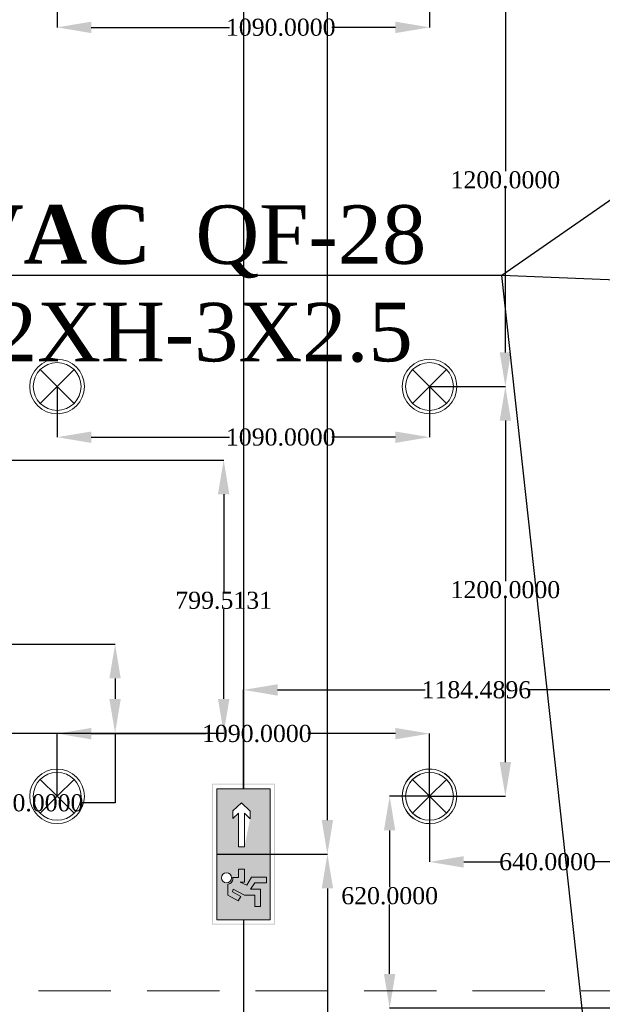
# Model space of a CAD drawing. Header units: millimetres. Extents: x 0 to 88385, y 0 to 41127.
# Tile 209 of 244: x 79986 to 81691, y 26799 to 29682. Entities that reach past the tile are written whole.
import ezdxf
from ezdxf import colors
from ezdxf.entities.mleader import LeaderData, LeaderLine
from ezdxf.math import Vec2, Vec3

# ---------------------------------------------------------------- set-up
doc = ezdxf.new("R2010")
doc.units = ezdxf.units.MM
doc.header["$MEASUREMENT"] = 0
doc.linetypes.add('Hidden', pattern=[317.5, 211.666667, -105.833333])
for name, color, linetype in [('- ავარიული განათება', 7, 'Continuous'), ('- განათება', 7, 'Continuous'), ('- მექანიკური ნაწილი', 7, 'Continuous'), ('- საშტეფცელო როზეტები', 7, 'Continuous'), ('Structural - Bearing', 7, 'Continuous')]:
    doc.layers.add(name, color=color, linetype=linetype)
doc.layers.add('New_Interior - Lamp_Pen_No__77', color=7, linetype='Continuous', lineweight=20, true_color=0xffeb28)
doc.layers.add('Structural - Bearing_Pen_No__81', color=7, linetype='Continuous', lineweight=20, true_color=0x6a6a6a)
doc.styles.add('CT', font='ARIALN.TTF', dxfattribs={"height": 200})
doc.styles.get("Standard").update_dxf_attribs({"font": 'sylfaen.ttf'})
doc.dimstyles.get("Standard").update_dxf_attribs({"dimtxt": 0.18, "dimasz": 0.18, "dimexe": 0.18, "dimexo": 0.0625, "dimgap": 0.09, "dimtad": 0, "dimtih": 1, "dimtoh": 1, "dimdec": 4, "dimzin": 0, "dimdsep": 46, "dimtxsty": 'Standard', "dimcen": 0.09, "dimadec": 0, "dimazin": 0, "dimtfac": 1, "dimtdec": 4, "dimtofl": 0, "dimtmove": 0, "dimatfit": 3, "dimfxl": 1, "dimtolj": 1, "dimtzin": 0, "dimarcsym": 0})

# ---------------------------------------------------------------- blocks, each defined once
blk = doc.blocks.new('Beam_12', base_point=(-47008.8, 26663))
at = {"layer": 'Structural - Bearing_Pen_No__81', "color": 251, "linetype": 'Hidden', "lineweight": 20, "true_color": 0x6a6a6a}
blk.add_line((-4833.8, 26838), (816.2, 26838), dxfattribs=at)
blk = doc.blocks.new('Recessed Spot')
at = {"layer": 'New_Interior - Lamp_Pen_No__77', "color": 2, "linetype": 'Continuous', "lineweight": 20, "true_color": 0xffeb28}
for q in [(-49.5, 49.5), (49.5, 49.5), (-49.5, -49.5), (49.5, -49.5)]:
    blk.add_line((0, 0), q, dxfattribs=at)
at = {"layer": 'New_Interior - Lamp_Pen_No__77', "color": 2, "linetype": 'Continuous', "lineweight": 20, "true_color": 0xffeb28, "flags": 128}
blk.add_lwpolyline([(80, 0, 1), (-80, 0, 1)], format="xyb", close=True, dxfattribs=at)
at = {"layer": 'New_Interior - Lamp_Pen_No__77', "color": 2, "linetype": 'Continuous', "lineweight": 20, "true_color": 0xffeb28}
blk.add_circle((0, 0), 70, dxfattribs=at)
blk = doc.blocks.new('_DotSmall')
at = {"color": 0, "linetype": 'ByBlock', "const_width": 0.5}
blk.add_lwpolyline([(-0.0625, 0, 1), (0.0625, 0, 1)], format="xyb", close=True, dxfattribs=at)
blk = doc.blocks.new('*D592')
at = {"layer": '- საშტეფცელო როზეტები', "color": 0, "lineweight": -2, "transparency": 16777216}
for p, q in [((79469.5, 27853.1), (80265.3, 27853.1)), ((80265.2, 27753.1), (80265.2, 27693.1)), ((79456.6, 27593.1), (80265.3, 27593.1)), ((80265.2, 27593.1), (80265.2, 27388.5)), ((80265.2, 27388.5), (80165.2, 27388.5))]:
    blk.add_line(p, q, dxfattribs=at)
at = {"layer": '- საშტეფცელო როზეტები', "color": 0, "transparency": 16777216}
for points in [[(80248.5, 27753.1), (80281.8, 27753.1), (80265.2, 27853.1)], [(80248.5, 27693.1), (80281.8, 27693.1), (80265.2, 27593.1)]]:
    blk.add_solid(points, dxfattribs=at)
at = {"layer": 'Defpoints', "color": 0, "transparency": 16777216}
for p in [(79469.5, 27853.1), (80265.2, 27853.1), (79456.5, 27593.1)]:
    blk.add_point(p, dxfattribs=at)
at = {"layer": '- საშტეფცელო როზეტები', "color": 0, "transparency": 16777216, "insert": (80031, 27388.5), "char_height": 50, "attachment_point": 5}
blk.add_mtext('\\A1;{\\fSylfaen|b0|i0|c0|p18;260.0000}', dxfattribs=at)
blk = doc.blocks.new('*D593')
at = {"layer": '- საშტეფცელო როზეტები', "color": 0, "lineweight": -2, "transparency": 16777216}
for p, q in [((79469.5, 28392.6), (80583.2, 28392.6)), ((80583, 28292.6), (80583, 28007.2)), ((80583, 27693.1), (80583, 27955.8)), ((79456.6, 27593.1), (80583.2, 27593.1))]:
    blk.add_line(p, q, dxfattribs=at)
at = {"layer": '- საშტეფცელო როზეტები', "color": 0, "transparency": 16777216}
for points in [[(80566.3, 28292.6), (80599.7, 28292.6), (80583, 28392.6)], [(80566.3, 27693.1), (80599.7, 27693.1), (80583, 27593.1)]]:
    blk.add_solid(points, dxfattribs=at)
at = {"layer": 'Defpoints', "color": 0, "transparency": 16777216}
for p in [(79469.5, 28392.6), (80583, 28392.6), (79456.5, 27593.1)]:
    blk.add_point(p, dxfattribs=at)
at = {"layer": '- საშტეფცელო როზეტები', "color": 0, "transparency": 16777216, "insert": (80583, 27981.5), "char_height": 50, "attachment_point": 5}
blk.add_mtext('\\A1;{\\fSylfaen|b0|i0|c0|p18;799.5131}', dxfattribs=at)
blk = doc.blocks.new('*D1269')
at = {"layer": '- განათება', "color": 0, "lineweight": -2, "transparency": 16777216}
for p, q in [((81185.4, 27408), (81068.6, 27408)), ((81068.8, 27308), (81068.8, 27142.2)), ((81068.8, 26888), (81068.8, 27090.8)), ((81860.9, 26788), (81068.6, 26788))]:
    blk.add_line(p, q, dxfattribs=at)
at = {"layer": '- განათება', "color": 0, "transparency": 16777216}
for points in [[(81052.1, 27308), (81085.4, 27308), (81068.8, 27408)], [(81052.1, 26888), (81085.4, 26888), (81068.8, 26788)]]:
    blk.add_solid(points, dxfattribs=at)
at = {"layer": 'Defpoints', "color": 0, "transparency": 16777216}
for p in [(81068.8, 27408), (81185.5, 27408), (81861, 26788)]:
    blk.add_point(p, dxfattribs=at)
at = {"layer": '- განათება', "color": 0, "transparency": 16777216, "insert": (81068.8, 27116.5), "char_height": 50, "attachment_point": 5}
blk.add_mtext('\\A1;{\\fSylfaen|b0|i0|c0|p18;620.0000}', dxfattribs=at)
blk = doc.blocks.new('*D1270')
at = {"layer": '- განათება', "color": 0, "lineweight": -2, "transparency": 16777216}
for p, q in [((81185.5, 27407.9), (81185.5, 27215.8)), ((81285.5, 27216), (81397.1, 27216)), ((81725.5, 27216), (81664.9, 27216)), ((81825.5, 26908.5), (81825.5, 27216.2))]:
    blk.add_line(p, q, dxfattribs=at)
at = {"layer": '- განათება', "color": 0, "transparency": 16777216}
for points in [[(81285.5, 27232.7), (81285.5, 27199.3), (81185.5, 27216)], [(81725.5, 27232.7), (81725.5, 27199.3), (81825.5, 27216)]]:
    blk.add_solid(points, dxfattribs=at)
at = {"layer": 'Defpoints', "color": 0, "transparency": 16777216}
for p in [(81185.5, 27408), (81185.5, 27216), (81825.5, 26908.5)]:
    blk.add_point(p, dxfattribs=at)
at = {"layer": '- განათება', "color": 0, "transparency": 16777216, "insert": (81531, 27216), "char_height": 50, "attachment_point": 5}
blk.add_mtext('\\A1;{\\fSylfaen|b0|i0|c0|p18;640.0000}', dxfattribs=at)
blk = doc.blocks.new('*D1284')
at = {"layer": '- განათება', "color": 0, "lineweight": -2, "transparency": 16777216}
for p, q in [((80095.5, 29807.9), (80095.5, 29659.3)), ((81185.5, 29807.9), (81185.5, 29659.3)), ((80195.5, 29659.5), (80600.3, 29659.5)), ((81085.5, 29659.5), (80899.6, 29659.5))]:
    blk.add_line(p, q, dxfattribs=at)
at = {"layer": '- განათება', "color": 0, "transparency": 16777216}
for points in [[(80195.5, 29676.2), (80195.5, 29642.8), (80095.5, 29659.5)], [(81085.5, 29676.2), (81085.5, 29642.8), (81185.5, 29659.5)]]:
    blk.add_solid(points, dxfattribs=at)
at = {"layer": 'Defpoints', "color": 0, "transparency": 16777216}
for p in [(80095.5, 29808), (81185.5, 29808), (80095.5, 29659.5)]:
    blk.add_point(p, dxfattribs=at)
at = {"layer": '- განათება', "color": 0, "transparency": 16777216, "insert": (80750, 29659.5), "char_height": 50, "attachment_point": 5}
blk.add_mtext('\\A1;{\\fSylfaen|b0|i0|c0|p18;1090.0000}', dxfattribs=at)
blk = doc.blocks.new('*D1286')
at = {"layer": '- განათება', "color": 0, "lineweight": -2, "transparency": 16777216}
for p, q in [((80095.5, 28607.9), (80095.5, 28459.3)), ((81185.5, 28607.9), (81185.5, 28459.3)), ((80195.5, 28459.5), (80600.3, 28459.5)), ((81085.5, 28459.5), (80899.6, 28459.5))]:
    blk.add_line(p, q, dxfattribs=at)
at = {"layer": '- განათება', "color": 0, "transparency": 16777216}
for points in [[(80195.5, 28476.2), (80195.5, 28442.8), (80095.5, 28459.5)], [(81085.5, 28476.2), (81085.5, 28442.8), (81185.5, 28459.5)]]:
    blk.add_solid(points, dxfattribs=at)
at = {"layer": 'Defpoints', "color": 0, "transparency": 16777216}
for p in [(80095.5, 28608), (81185.5, 28608), (80095.5, 28459.5)]:
    blk.add_point(p, dxfattribs=at)
at = {"layer": '- განათება', "color": 0, "transparency": 16777216, "insert": (80750, 28459.5), "char_height": 50, "attachment_point": 5}
blk.add_mtext('\\A1;{\\fSylfaen|b0|i0|c0|p18;1090.0000}', dxfattribs=at)
blk = doc.blocks.new('*D1288')
at = {"layer": '- განათება', "color": 0, "lineweight": -2, "transparency": 16777216}
for p, q in [((80095.5, 27408), (80095.5, 27591.7)), ((80195.5, 27591.5), (80530.4, 27591.5)), ((81085.5, 27591.5), (80829.6, 27591.5)), ((81185.5, 27408), (81185.5, 27591.7))]:
    blk.add_line(p, q, dxfattribs=at)
at = {"layer": '- განათება', "color": 0, "transparency": 16777216}
for points in [[(80195.5, 27608.2), (80195.5, 27574.8), (80095.5, 27591.5)], [(81085.5, 27608.2), (81085.5, 27574.8), (81185.5, 27591.5)]]:
    blk.add_solid(points, dxfattribs=at)
at = {"layer": 'Defpoints', "color": 0, "transparency": 16777216}
for p in [(80095.5, 27591.5), (80095.5, 27408), (81185.5, 27408)]:
    blk.add_point(p, dxfattribs=at)
at = {"layer": '- განათება', "color": 0, "transparency": 16777216, "insert": (80680, 27591.5), "char_height": 50, "attachment_point": 5}
blk.add_mtext('\\A1;{\\fSylfaen|b0|i0|c0|p18;1090.0000}', dxfattribs=at)
blk = doc.blocks.new('*D1290')
at = {"layer": '- განათება', "color": 0, "lineweight": -2, "transparency": 16777216}
for p, q in [((81185.5, 29808), (81407.7, 29808)), ((81407.5, 29708), (81407.5, 29238.3)), ((81407.5, 28708), (81407.5, 29187.1)), ((81185.5, 28608), (81407.7, 28608))]:
    blk.add_line(p, q, dxfattribs=at)
at = {"layer": '- განათება', "color": 0, "transparency": 16777216}
for points in [[(81390.8, 29708), (81424.2, 29708), (81407.5, 29808)], [(81390.8, 28708), (81424.2, 28708), (81407.5, 28608)]]:
    blk.add_solid(points, dxfattribs=at)
at = {"layer": 'Defpoints', "color": 0, "transparency": 16777216}
for p in [(81185.5, 29808), (81185.5, 28608), (81407.5, 28608)]:
    blk.add_point(p, dxfattribs=at)
at = {"layer": '- განათება', "color": 0, "transparency": 16777216, "insert": (81407.5, 29212.7), "char_height": 50, "attachment_point": 5}
blk.add_mtext('\\A1;{\\fSylfaen|b0|i0|c0|p18;1200.0000}', dxfattribs=at)
blk = doc.blocks.new('*D1291')
at = {"layer": '- განათება', "color": 0, "lineweight": -2, "transparency": 16777216}
for p, q in [((81185.5, 28608), (81407.7, 28608)), ((81407.5, 28508), (81407.5, 28038.3)), ((81407.5, 27508), (81407.5, 27987.1)), ((81185.5, 27408), (81407.7, 27408))]:
    blk.add_line(p, q, dxfattribs=at)
at = {"layer": '- განათება', "color": 0, "transparency": 16777216}
for points in [[(81390.8, 28508), (81424.2, 28508), (81407.5, 28608)], [(81390.8, 27508), (81424.2, 27508), (81407.5, 27408)]]:
    blk.add_solid(points, dxfattribs=at)
at = {"layer": 'Defpoints', "color": 0, "transparency": 16777216}
for p in [(81185.5, 28608), (81185.5, 27408), (81407.5, 27408)]:
    blk.add_point(p, dxfattribs=at)
at = {"layer": '- განათება', "color": 0, "transparency": 16777216, "insert": (81407.5, 28012.7), "char_height": 50, "attachment_point": 5}
blk.add_mtext('\\A1;{\\fSylfaen|b0|i0|c0|p18;1200.0000}', dxfattribs=at)
blk = doc.blocks.new('ექსიტიი')
at = {"layer": '- ავარიული განათება', "linetype": 'Continuous', "lineweight": 35}
h = blk.add_hatch(color=7, dxfattribs=at)
h.paths.add_polyline_path([(-16445, -14820.3), (-15390.6, -14820.3), (-15390.6, -14349.4), (-16445, -14349.4)])
h.paths.add_polyline_path([(-15397.3, -14813.4), (-16437.8, -14813.4), (-16437.8, -14356.3), (-15397.3, -14356.3)], flags=0)
at = {"layer": '- ავარიული განათება', "transparency": 33554687}
h = blk.add_hatch(color=3, dxfattribs=at)
h.dxf.hatch_style = 1
h.paths.add_polyline_path([(-16408.1, -14386.1), (-16408.1, -14784.7), (-15427.6, -14784.7), (-15427.6, -14386.1)])
h.paths.add_polyline_path([(-15863, -14548.3), (-15610.3, -14548.3), (-15649.7, -14504.6), (-15594.1, -14504.6), (-15533.9, -14570.2), (-15596.7, -14635.1), (-15651.9, -14635.1), (-15863, -14592.8)], flags=16)
h.paths.add_polyline_path([(-16057.2, -14458.4, -1), (-16131.7, -14458.4, -1)], flags=16)
h.paths.add_polyline_path([(-16126, -14561.5), (-16141.3, -14592.8), (-16126, -14592.8)], flags=16)
at = {"layer": '- ავარიული განათება', "color": 7, "linetype": 'Continuous', "lineweight": 13}
for p, q in [((-15427.6, -14386.1), (-16408.1, -14386.1)), ((-16408.1, -14386.1), (-16408.1, -14784.7)), ((-15427.6, -14784.7), (-15427.6, -14386.1)), ((-16223.4, -14468.8), (-16267.9, -14544.8)), ((-16233.3, -14564.8), (-16200.4, -14503)), ((-16180, -14508.6), (-16224.8, -14591.8)), ((-16141.5, -14468.8), (-16223.4, -14468.8)), ((-16200.4, -14503), (-16180, -14508.6)), ((-16092.1, -14548.3), (-16092.1, -14502.8)), ((-15594.1, -14504.6), (-15649.7, -14504.6)), ((-15649.7, -14504.6), (-15610.3, -14548.3)), ((-15533.9, -14570.2), (-15594.1, -14504.6)), ((-16267.9, -14544.8), (-16233.3, -14564.8)), ((-16224.8, -14591.8), (-16224.8, -14670.1)), ((-16149.6, -14609.7), (-16126, -14561.5)), ((-16126, -14561.5), (-16126, -14592.8)), ((-16028.8, -14548.3), (-16092.1, -14548.3)), ((-16028.8, -14592.8), (-16028.8, -14548.3)), ((-15610.3, -14548.3), (-15863, -14548.3)), ((-15863, -14548.3), (-15863, -14592.8)), ((-15596.7, -14635.1), (-15533.9, -14570.2)), ((-16180.7, -14711.9), (-16180.7, -14638.2)), ((-16180.7, -14638.2), (-16132.6, -14671.1)), ((-16089.2, -14646.5), (-16149.6, -14609.7)), ((-16126, -14592.8), (-16028.8, -14592.8)), ((-16089.2, -14757.7), (-16089.2, -14646.5)), ((-15863, -14592.8), (-15610.8, -14592.8)), ((-15610.8, -14592.8), (-15651.9, -14635.1)), ((-15651.9, -14635.1), (-15596.7, -14635.1)), ((-16224.8, -14670.1), (-16310.3, -14670.1)), ((-16310.3, -14670.1), (-16310.3, -14711.9)), ((-16310.3, -14711.9), (-16180.7, -14711.9)), ((-16132.6, -14671.1), (-16132.6, -14757.7)), ((-16408.1, -14784.7), (-15427.6, -14784.7)), ((-16132.6, -14757.7), (-16089.2, -14757.7))]:
    blk.add_line(p, q, dxfattribs=at)
for centre, start, end in [((-16094.5, -14458.4), 360, 180), ((-16104.3, -14467.6), 181.79553, 289.06844), ((-16094.5, -14458.4), 180, 0)]:
    blk.add_arc(centre, 37.2, start, end, dxfattribs=at)
blk = doc.blocks.new('AVARIULI GANATEBA')
at = {"layer": '- განათება', "color": 3, "linetype": 'Continuous', "lineweight": 20}
for q in [(-49.5, 49.5), (49.5, 49.5), (-49.5, -49.5), (49.5, -49.5)]:
    blk.add_line((0, 0), q, dxfattribs=at)
for major_axis, start_param, end_param in [((56.6, 56.6), 0.785398, 3.926991), ((-49.5, 49.5), 2.356194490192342, 8.639379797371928), ((56.6, 56.6), 3.926991, 7.068583)]:
    blk.add_ellipse((0, 0), major_axis=major_axis, ratio=1, start_param=start_param, end_param=end_param, dxfattribs=at)
blk = doc.blocks.new('*D1394')
at = {"layer": '- ავარიული განათება', "color": 0, "lineweight": -2, "transparency": 16777216}
for p, q in [((80563.1, 27238.5), (80886.8, 27238.5)), ((80886.6, 27138.5), (80886.6, 24708.2)), ((80886.6, 21967.4), (80886.6, 24656.8)), ((80563.1, 21867.4), (80886.8, 21867.4))]:
    blk.add_line(p, q, dxfattribs=at)
at = {"layer": '- ავარიული განათება', "color": 0, "transparency": 16777216}
for points in [[(80869.9, 27138.5), (80903.3, 27138.5), (80886.6, 27238.5)], [(80869.9, 21967.4), (80903.3, 21967.4), (80886.6, 21867.4)]]:
    blk.add_solid(points, dxfattribs=at)
at = {"layer": 'Defpoints', "color": 0, "transparency": 16777216}
for p in [(80563, 27238.5), (80886.6, 27238.5), (80563, 21867.4)]:
    blk.add_point(p, dxfattribs=at)
at = {"layer": '- ავარიული განათება', "color": 0, "transparency": 16777216, "insert": (80886.6, 24682.5), "char_height": 50, "attachment_point": 5}
blk.add_mtext('\\A1;{\\fSylfaen|b0|i0|c0|p18;5371.1359}', dxfattribs=at)
blk = doc.blocks.new('*D1395')
at = {"layer": '- ავარიული განათება', "color": 0, "lineweight": -2, "transparency": 16777216}
for p, q in [((80449.3, 35604.8), (80886.8, 35604.8)), ((80886.6, 35504.8), (80886.6, 31470.7)), ((80886.6, 27338.5), (80886.6, 31419.4)), ((80563.1, 27238.5), (80886.8, 27238.5))]:
    blk.add_line(p, q, dxfattribs=at)
at = {"layer": '- ავარიული განათება', "color": 0, "transparency": 16777216}
for points in [[(80869.9, 35504.8), (80903.3, 35504.8), (80886.6, 35604.8)], [(80869.9, 27338.5), (80903.3, 27338.5), (80886.6, 27238.5)]]:
    blk.add_solid(points, dxfattribs=at)
at = {"layer": 'Defpoints', "color": 0, "transparency": 16777216}
for p in [(80449.2, 35604.8), (80886.6, 35604.8), (80563, 27238.5)]:
    blk.add_point(p, dxfattribs=at)
at = {"layer": '- ავარიული განათება', "color": 0, "transparency": 16777216, "insert": (80886.6, 31445), "char_height": 50, "attachment_point": 5}
blk.add_mtext('\\A1;{\\fSylfaen|b0|i0|c0|p18;8366.2481}', dxfattribs=at)
blk = doc.blocks.new('*D1396')
at = {"layer": '- ავარიული განათება', "color": 0, "lineweight": -2, "transparency": 16777216}
for p, q in [((80641, 27430.4), (80641, 27719.7)), ((80741, 27719.5), (81172.7, 27719.5)), ((81725.5, 27719.5), (81472.6, 27719.5)), ((81825.5, 26992), (81825.5, 27719.7))]:
    blk.add_line(p, q, dxfattribs=at)
at = {"layer": '- ავარიული განათება', "color": 0, "transparency": 16777216}
for points in [[(80741, 27736.2), (80741, 27702.8), (80641, 27719.5)], [(81725.5, 27736.2), (81725.5, 27702.8), (81825.5, 27719.5)]]:
    blk.add_solid(points, dxfattribs=at)
at = {"layer": 'Defpoints', "color": 0, "transparency": 16777216}
for p in [(80641, 27719.5), (80641, 27430.3), (81825.5, 26992)]:
    blk.add_point(p, dxfattribs=at)
at = {"layer": '- ავარიული განათება', "color": 0, "transparency": 16777216, "insert": (81322.7, 27719.5), "char_height": 50, "attachment_point": 5}
blk.add_mtext('\\A1;{\\fSylfaen|b0|i0|c0|p18;1184.4896}', dxfattribs=at)

msp = doc.modelspace()

# ---------------------------------------------------------------- linework, layer by layer
at = {"layer": '- ავარიული განათება', "color": 3}
for points in [[(80640.99547, 35527.10583), (80640.99547, 27430.29026)], [(80640.99547, 27046.72805), (80640.99547, 22059.15436)]]:
    msp.add_lwpolyline(points, dxfattribs=at)

# ---------------------------------------------------------------- block references
at = {"layer": '- ავარიული განათება', "xscale": 0.3911874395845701, "yscale": 0.3911874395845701, "zscale": 0.3911874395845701, "rotation": 90}
msp.add_blockref('ექსიტიი', (74935.37192, 33465.38718), dxfattribs=at)
at = {"layer": '- განათება', "color": 2, "linetype": 'Continuous', "lineweight": 20, "true_color": 0xffeb28, "zscale": 1000}
for p in [(80095.48505, 28607.98097), (81185.48505, 28607.98097), (80095.48505, 27407.98097), (81185.48505, 27407.98097)]:
    msp.add_blockref('Recessed Spot', p, dxfattribs=at)
at = {"layer": '- განათება', "color": 1}
msp.add_blockref('AVARIULI GANATEBA', (81185.48502, 27407.98099), dxfattribs=at)
at = {"layer": 'Structural - Bearing', "color": 251, "lineweight": 20, "true_color": 0x6a6a6a}
msp.add_blockref('Beam_12', (37231.5059, 26662.98097), dxfattribs=at)

# ---------------------------------------------------------------- dimensions: what is measured, and where the dimension line sits
at = {"layer": '- ავარიული განათება', "color": 1}
for base, p1, p2, angle, picture, middle in [((80886.5854, 35604.75724), (80563.01466, 27238.50915), (80449.21437, 35604.75724), 90, '*D1395', (80886.5854, 31445.03867)), ((80640.99547, 27719.5), (81825.48505, 26991.97383), (80640.99547, 27430.29026), 180, '*D1396', (81322.65497, 27719.5)), ((80886.5854, 27238.50915), (80563.01466, 21867.37326), (80563.01466, 27238.50915), 90, '*D1394', (80886.5854, 24682.5063))]:
    dim = msp.add_linear_dim(base=base, p1=p1, p2=p2, angle=angle, text='{\\fSylfaen|b0|i0|c0|p18;<>}', dimstyle='Standard', override={"dimtxt": 50, "dimasz": 100}, dxfattribs=at)
    dim.commit()
    dim.dimension.update_dxf_attribs({"geometry": picture, "text_midpoint": middle, "dimtype": 160})
at = {"layer": '- განათება', "color": 1}
for base, p1, p2, angle, picture, middle in [((80095.48505, 29659.5), (81185.48505, 29807.98097), (80095.48505, 29807.98097), 180, '*D1284', (80749.97915, 29659.5)), ((81407.5, 28607.98097), (81185.48505, 29807.98097), (81185.48505, 28607.98097), 270, '*D1290', (81407.5, 29212.69028)), ((80095.48505, 28459.5), (81185.48505, 28607.98097), (80095.48505, 28607.98097), 180, '*D1286', (80749.97915, 28459.5)), ((81407.5, 27407.98097), (81185.48505, 28607.98097), (81185.48505, 27407.98097), 270, '*D1291', (81407.5, 28012.69028)), ((80095.48505, 27591.5), (81185.48505, 27407.98097), (80095.48505, 27407.98097), 180, '*D1288', (80680, 27591.5)), ((81068.75008, 27407.98097), (81861, 26787.98097), (81185.48505, 27407.98097), 90, '*D1269', (81068.75008, 27116.5)), ((81185.48505, 27216), (81825.48505, 26908.47739), (81185.48505, 27407.98097), 180, '*D1270', (81531, 27216))]:
    dim = msp.add_linear_dim(base=base, p1=p1, p2=p2, angle=angle, text='{\\fSylfaen|b0|i0|c0|p18;<>}', dimstyle='Standard', override={"dimtxt": 50, "dimasz": 100}, dxfattribs=at)
    dim.commit()
    dim.dimension.update_dxf_attribs({"geometry": picture, "text_midpoint": middle, "dimtype": 160})
at = {"layer": '- საშტეფცელო როზეტები', "color": 1}
for base, p2, picture, middle in [((80583, 28392.57889), (79469.47705, 28392.57889), '*D593', (80583, 27981.5)), ((80265.16643, 27853.0658), (79469.47705, 27853.0658), '*D592', (80031, 27388.5))]:
    dim = msp.add_linear_dim(base=base, p1=(79456.5059, 27593.0658), p2=p2, angle=90, text='{\\fSylfaen|b0|i0|c0|p18;<>}', dimstyle='Standard', override={"dimtxt": 50, "dimasz": 100}, dxfattribs=at)
    dim.commit()
    dim.dimension.update_dxf_attribs({"geometry": picture, "text_midpoint": middle, "dimtype": 160})

# ---------------------------------------------------------------- leaders
at = {"layer": '- მექანიკური ნაწილი', "color": 7}
ml = msp.add_multileader_mtext('Standard', dxfattribs=at)
ml.set_content('{\\fSylfaen|b1|i0|c0|p18;\\C1;DB-HVAC\\C7;  \\fSylfaen|b0|i0|c0|p18;\\C1;QF-28          \\C7;N2XH-3X2.5}', color=7, style='CT')
ml.set_leader_properties()
ml.set_arrow_properties(name='DOTSMALL')
ml.build(insert=Vec2(0, 0))
ml.multileader.update_dxf_attribs({"has_dogleg": 0, "text_left_attachment_type": 6, "text_right_attachment_type": 6, "dogleg_length": 9, "arrow_head_size": 172.53719})
ctx = ml.context
ctx.base_point, ctx.char_height, ctx.arrow_head_size, ctx.landing_gap_size, ctx.plane_origin = Vec3(79395.09857, 28933.03292), 171.3007828, 172.53719, 57.5124, Vec3(65418.30884, 15594.38915)
ctx.left_attachment, ctx.right_attachment, ctx.text_align_type = 6, 6, 1
notes = []
notes.append((ctx, [(0, (1, 1, 0), (81406.3053, 28933.03292), (-1, 0), 9, [(2, [(84157.74112, 30850.68751)], 0, [])])]))
ctx.mtext.insert, ctx.mtext.width, ctx.mtext.defined_height, ctx.mtext.alignment, ctx.mtext.flow_direction = Vec3(80396.20193, 29138.59386), 2531.4263669, 243.98464, 2, 5
ml = msp.add_multileader_mtext('Standard', dxfattribs=at)
ml.set_content('{\\fSylfaen|b1|i0|c0|p18;\\C1;DB-HVAC\\C7;  \\fSylfaen|b0|i0|c0|p18;\\C1;QF-28          \\C7;N2XH-3X2.5}', color=7, style='CT')
ml.set_leader_properties()
ml.set_arrow_properties(name='DOTSMALL')
ml.build(insert=Vec2(0, 0))
ml.multileader.update_dxf_attribs({"has_dogleg": 0, "text_left_attachment_type": 6, "text_right_attachment_type": 6, "dogleg_length": 9, "arrow_head_size": 172.53719})
ctx = ml.context
ctx.base_point, ctx.char_height, ctx.arrow_head_size, ctx.landing_gap_size, ctx.plane_origin = Vec3(79395.09857, 28933.03292), 171.3007828, 172.53719, 57.5124, Vec3(65418.30884, 15594.38915)
ctx.left_attachment, ctx.right_attachment, ctx.text_align_type = 6, 6, 1
notes.append((ctx, [(0, (1, 1, 0), (81406.3053, 28933.03292), (-1, 0), 9, [(2, [(83967.43096, 28830.88685)], 0, [])])]))
ctx.mtext.insert, ctx.mtext.width, ctx.mtext.defined_height, ctx.mtext.alignment, ctx.mtext.flow_direction = Vec3(80396.20193, 29138.59386), 2531.4263669, 243.98464, 2, 5
ml = msp.add_multileader_mtext('Standard', dxfattribs=at)
ml.set_content('{\\fSylfaen|b1|i0|c0|p18;\\C1;DB-HVAC\\C7;  \\fSylfaen|b0|i0|c0|p18;\\C1;QF-28          \\C7;N2XH-3X2.5}', color=7, style='CT')
ml.set_leader_properties()
ml.set_arrow_properties(name='DOTSMALL')
ml.build(insert=Vec2(0, 0))
ml.multileader.update_dxf_attribs({"has_dogleg": 0, "text_left_attachment_type": 6, "text_right_attachment_type": 6, "dogleg_length": 9, "arrow_head_size": 172.53719})
ctx = ml.context
ctx.base_point, ctx.char_height, ctx.arrow_head_size, ctx.landing_gap_size, ctx.plane_origin = Vec3(79395.09857, 28933.03292), 171.3007828, 172.53719, 57.5124, Vec3(65418.30884, 15594.38915)
ctx.left_attachment, ctx.right_attachment, ctx.text_align_type = 6, 6, 1
notes.append((ctx, [(0, (1, 1, 0), (81406.3053, 28933.03292), (-1, 0), 9, [(2, [(81937.76577, 23987.40578)], 0, [])])]))
ctx.mtext.insert, ctx.mtext.width, ctx.mtext.defined_height, ctx.mtext.alignment, ctx.mtext.flow_direction = Vec3(80396.20193, 29138.59386), 2531.4263669, 243.98464, 2, 5
for ctx, leaders in notes:
    for number, flags, end, landing, length, lines in leaders:
        leader = LeaderData()
        leader.index, (leader.has_last_leader_line, leader.has_dogleg_vector, leader.attachment_direction) = number, flags
        leader.last_leader_point, leader.dogleg_vector, leader.dogleg_length = Vec3(end), Vec3(landing), length
        for number, points, colour, breaks in lines:
            line = LeaderLine()
            line.index, line.vertices, line.color, line.breaks = number, Vec3.list(points), colors.encode_raw_color(colour), breaks
            leader.lines.append(line)
        ctx.leaders.append(leader)

doc.saveas('drawing.dxf')
